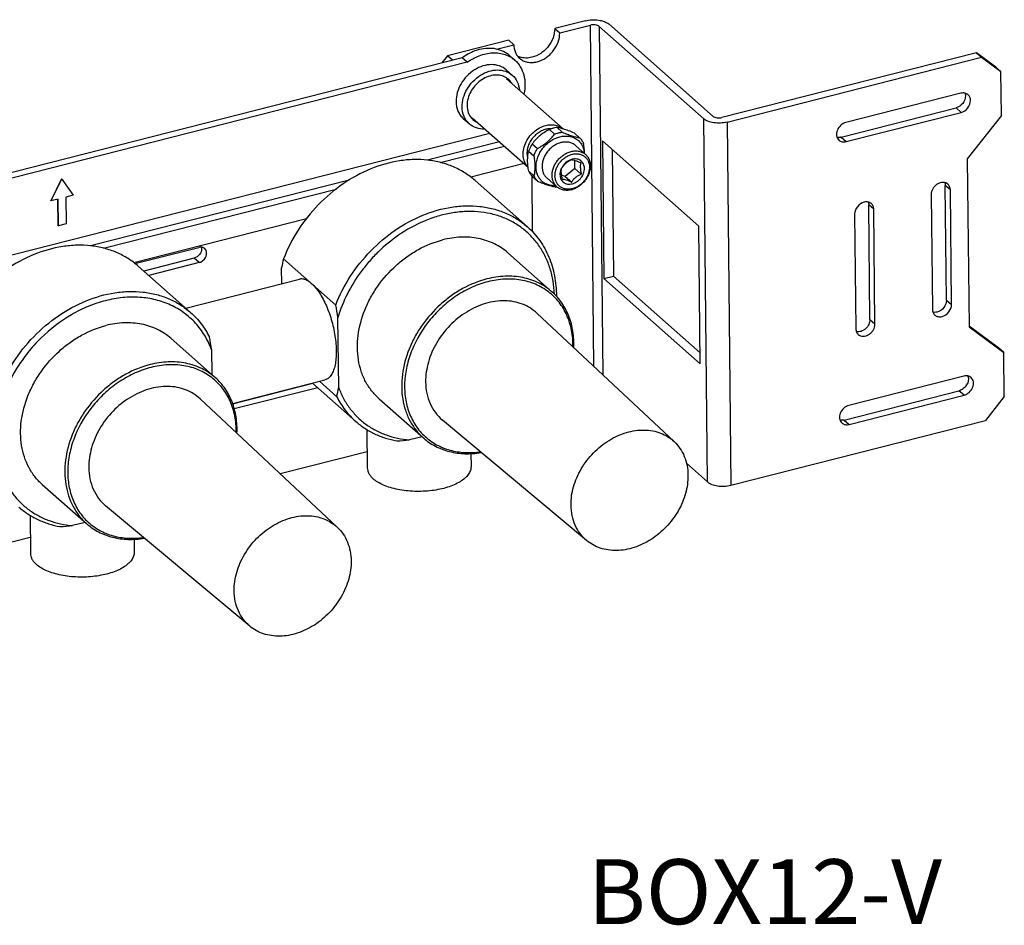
# Model space of a CAD drawing. Header units: inches. Extents: x 3100 to 4399, y 186 to 571.
# Tile 4 of 4: x 4171 to 4399, y 196 to 405. Entities that reach past the tile are written whole.
import ezdxf

# ---------------------------------------------------------------- set-up
doc = ezdxf.new("R2010")
doc.units = ezdxf.units.IN
doc.header["$MEASUREMENT"] = 0
doc.layers.add('02___PRT_ALL_AXES', color=7, linetype='Continuous')

msp = doc.modelspace()

# ---------------------------------------------------------------- linework, layer by layer
at = {"color": 7, "linetype": 'Continuous'}
for p, q in [((4302.16, 404.83), (4295.08, 403.03)), ((4296.24, 402), (4303.32, 403.8)), ((4304.15, 324.91), (4303.32, 403.8)), ((4305.35, 403.52), (4306.2, 323)), ((4305.35, 403.52), (4329.53, 382.16)), ((4331.74, 382.72), (4307.56, 404.08)), ((4295.08, 403.03), (4296.24, 402)), ((4284.45, 400.33), (4270.29, 396.73)), ((4281.59, 398.27), (4285.62, 399.3)), ((4285.62, 399.3), (4284.45, 400.33)), ((4273.69, 396.27), (4085.96, 348.55)), ((4270.29, 396.73), (4268.98, 395.07)), ((4271.45, 395.7), (4270.29, 396.73)), ((4274.85, 395.24), (4273.69, 396.27)), ((4284.69, 396.75), (4285.85, 395.72)), ((4392.64, 397.41), (4333.76, 382.44)), ((4334.93, 381.42), (4393.8, 396.38)), ((4397.11, 394.12), (4392.64, 397.41)), ((4392.64, 397.41), (4393.8, 396.38)), ((4393.8, 396.38), (4398.27, 393.09)), ((4274.85, 395.24), (4087.12, 347.52)), ((4397.11, 394.12), (4398.27, 393.09)), ((4283.87, 393.47), (4285.26, 392.24)), ((4398.38, 382.93), (4398.27, 393.09)), ((4283.94, 391.4), (4297.05, 379.82)), ((4389, 388.08), (4362.44, 381.32)), ((4361.33, 377.93), (4387.89, 384.68)), ((4362.49, 376.91), (4389.05, 383.66)), ((4389.05, 383.66), (4387.89, 384.68)), ((4398.38, 382.93), (4390.49, 372.95)), ((4273.93, 382.23), (4275.33, 381)), ((4276, 382.41), (4288.93, 370.99)), ((4330.41, 298.23), (4329.53, 382.16)), ((4334.93, 381.42), (4335.81, 297.48)), ((4098.46, 332.69), (4280.04, 378.84)), ((4295.06, 378.63), (4293.85, 379.7)), ((4295.62, 380.15), (4296.83, 379.08)), ((4300.84, 377.8), (4299.63, 378.87)), ((4282.31, 376.84), (4265.59, 372.59)), ((4268.56, 372.04), (4283.45, 375.83)), ((4289.89, 376.39), (4291.1, 375.32)), ((4299.88, 375.99), (4302.2, 373.94)), ((4306.09, 377.05), (4306.42, 345.24)), ((4328.4, 357.33), (4306.09, 377.05)), ((4361.33, 377.93), (4362.49, 376.91)), ((4290.23, 373.57), (4289.02, 374.64)), ((4308.33, 375.07), (4308.64, 345.8)), ((4287.98, 371.82), (4275.67, 368.69)), ((4299.72, 370.71), (4299.71, 372.52)), ((4390.49, 372.95), (4390.9, 334.08)), ((4289.07, 370.05), (4290.28, 368.98)), ((4297.52, 368.87), (4296.62, 369.16)), ((4299.72, 370.71), (4297.52, 368.87)), ((4299.72, 370.71), (4301.21, 369.4)), ((4181.02, 368.29), (4178.51, 363.22)), ((4178.56, 363.18), (4181.07, 368.25)), ((4181.07, 368.25), (4181.02, 368.29)), ((4181.07, 368.25), (4183.67, 364.48)), ((4247.52, 367.99), (4187.73, 352.8)), ((4289.97, 356.03), (4289.84, 368.9)), ((4291.18, 367.67), (4289.97, 368.74)), ((4293.26, 368.5), (4295.58, 366.44)), ((4297.52, 368.87), (4299.01, 367.56)), ((4386.58, 365.75), (4385.41, 366.78)), ((4385.69, 340.28), (4385.41, 366.78)), ((4183.67, 364.48), (4182, 364.05)), ((4190.74, 352.26), (4244.49, 365.92)), ((4382.15, 364.63), (4382.43, 338.12)), ((4386.85, 339.25), (4386.58, 365.75)), ((4178.56, 363.18), (4178.51, 363.22)), ((4180.23, 363.6), (4178.56, 363.18)), ((4180.25, 357.46), (4180.18, 363.6)), ((4180.29, 357.42), (4180.23, 363.6)), ((4182, 364.05), (4182.06, 357.87)), ((4368.87, 361.25), (4367.71, 362.28)), ((4367.99, 335.77), (4367.71, 362.28)), ((4364.44, 360.13), (4364.72, 333.62)), ((4369.15, 334.75), (4368.87, 361.25)), ((4182.06, 357.87), (4180.29, 357.42)), ((4237.63, 359.02), (4197.73, 348.88)), ((4180.29, 357.42), (4180.25, 357.46)), ((4328.74, 325.52), (4328.4, 357.33)), ((4197.98, 348.69), (4212.78, 352.46)), ((4211.66, 349.95), (4200.01, 346.99)), ((4212.82, 348.92), (4201.17, 345.96)), ((4212.82, 348.92), (4211.66, 349.95)), ((4232.36, 349.81), (4244.44, 339.13)), ((4231.96, 344.06), (4231.92, 347.76)), ((4306.42, 345.24), (4308.64, 345.8)), ((4306.42, 345.24), (4328.74, 325.52)), ((4308.64, 345.8), (4328.71, 328.06)), ((4385.69, 340.28), (4386.85, 339.25)), ((4322.69, 307.58), (4290.96, 337.24)), ((4245.11, 319.99), (4244.94, 336.26)), ((4367.99, 335.77), (4369.15, 334.75)), ((4397.79, 329.18), (4390.9, 334.25)), ((4390.9, 334.08), (4398.95, 328.15)), ((4215.72, 328.83), (4215.78, 323.04)), ((4398.95, 328.15), (4397.79, 329.18)), ((4399.06, 317.99), (4398.95, 328.15)), ((4240.64, 321.5), (4244.67, 317.94)), ((4389.69, 322.69), (4363.13, 315.94)), ((4239.16, 320.96), (4220.59, 316.24)), ((4240.25, 320), (4220.95, 315.1)), ((4362.02, 312.55), (4388.58, 319.3)), ((4389.74, 318.28), (4388.58, 319.3)), ((4244.78, 287.78), (4213.06, 317.44)), ((4363.18, 311.53), (4389.74, 318.28)), ((4399.06, 317.99), (4394.68, 312.45)), ((4302.46, 284.69), (4269.12, 312.52)), ((4335.81, 297.48), (4394.68, 312.45)), ((4362.02, 312.55), (4363.18, 311.53)), ((4264.39, 308.68), (4261.47, 307.94)), ((4251.68, 305.19), (4231.61, 300.09)), ((4325.52, 302.55), (4330.41, 298.23)), ((4224.55, 264.89), (4191.21, 292.71)), ((4186.48, 288.88), (4183.57, 288.14)), ((4173.78, 285.39), (4098.39, 266.23))]:
    msp.add_line(p, q, dxfattribs=at)
for centre, radius, start, end in [((4281.53, 390.82), 6.54, 48.5743, 61.9452), ((4288.35, 400.15), 3.93, 241.9568, 250.7745), ((4280.41, 385.28), 5.61, 175.8042, 180.5723), ((4278.74, 384.86), 3.85, 221.3068, 244.5709), ((4299.88, 369.74), 3.17, 104.2758, 107.552), ((4294.5, 372.62), 6.27, 276.2879, 279.0027), ((4294.48, 372.75), 6.39, 278.9997, 279.8859), ((4297.71, 370.6), 4.98, 284.2826, 287.6041), ((4266.82, 341.35), 35.49, 166.212, 169.5951), ((4152.5, 321.92), 93.54, 8.8129, 10.5966), ((4119.91, 313.92), 96.96, 8.8444, 10.5651), ((4210.2, 326.4), 35.49, 346.212, 349.5951), ((4253.88, 391.12), 83.52, 273.2022, 275.2172), ((4175.97, 371.31), 83.52, 273.2022, 275.2172)]:
    msp.add_arc(centre, radius, start, end, dxfattribs=at)
for points, knots in [([(4302.16, 404.83), (4302.65, 404.95), (4303.67, 405.09), (4305.17, 405.03), (4306.34, 404.77), (4307.11, 404.41), (4307.43, 404.2), (4307.56, 404.08)], [0, 0, 0, 0, 0.269553, 0.546294, 0.797865, 0.906142, 1, 1, 1, 1]), ([(4305.35, 403.52), (4305.24, 403.61), (4304.95, 403.76), (4304.45, 403.88), (4303.89, 403.9), (4303.51, 403.85), (4303.32, 403.8)], [0, 0, 0, 0, 0.201522, 0.453288, 0.730222, 1, 1, 1, 1]), ([(4295.08, 403.03), (4295.09, 402.3), (4294.79, 400.8), (4293.84, 399.14), (4292.79, 398), (4291.59, 397.05), (4290.54, 396.56), (4289.82, 396.38)], [0, 0, 0, 0, 0.239468, 0.49485, 0.624889, 0.753691, 1, 1, 1, 1]), ([(4290.98, 395.35), (4291.7, 395.53), (4292.75, 396.02), (4293.95, 396.97), (4295, 398.11), (4295.96, 399.78), (4296.25, 401.28), (4296.24, 402)], [0, 0, 0, 0, 0.246309, 0.375111, 0.50515, 0.760532, 1, 1, 1, 1]), ([(4285.62, 399.3), (4285.62, 398.7), (4285.79, 397.79), (4286.36, 396.77), (4286.74, 396.34), (4286.96, 396.15)], [0, 0, 0, 0, 0.514947, 0.759763, 1, 1, 1, 1]), ([(4277.64, 398.16), (4277.3, 398.07), (4275.89, 397.63), (4274.59, 396.92), (4273.69, 396.27)], [0, 0, 0, 0, 0.242933, 1, 1, 1, 1]), ([(4274.85, 395.24), (4275.16, 395.46), (4276.38, 396.27), (4277.75, 396.86), (4278.8, 397.13)], [0, 0, 0, 0, 0.257359, 1, 1, 1, 1]), ([(4284.69, 396.75), (4284.25, 397.14), (4283.24, 397.81), (4281.49, 398.38), (4279.58, 398.52), (4278.28, 398.32), (4277.64, 398.16)], [0, 0, 0, 0, 0.236239, 0.478845, 0.732659, 1, 1, 1, 1]), ([(4278.8, 397.13), (4279.8, 397.38), (4281.34, 397.53), (4283.29, 397.17), (4284.19, 396.81), (4284.6, 396.59)], [0, 0, 0, 0, 0.517911, 0.762717, 1, 1, 1, 1]), ([(4289.82, 396.38), (4289.36, 396.26), (4288.42, 396.14), (4287.48, 396.3), (4287.06, 396.44)], [0, 0, 0, 0, 0.516275, 1, 1, 1, 1]), ([(4283.87, 393.47), (4283.42, 393.87), (4282.33, 394.5), (4280.42, 394.8), (4278.39, 394.46), (4276.44, 393.53), (4274.7, 392.11), (4273.34, 390.31), (4272.46, 388.29), (4272.25, 386.86), (4272.26, 386.17)], [0, 0, 0, 0, 0.107569, 0.220652, 0.342244, 0.472056, 0.607147, 0.743098, 0.875246, 1, 1, 1, 1]), ([(4285.85, 395.72), (4286.35, 395.28), (4287.22, 394.23), (4288.02, 392.3), (4288.29, 390.13), (4288.11, 388.64), (4287.94, 387.89)], [0, 0, 0, 0, 0.233665, 0.475163, 0.72996, 1, 1, 1, 1]), ([(4286.96, 396.15), (4287.21, 395.93), (4287.78, 395.55), (4288.78, 395.22), (4289.88, 395.14), (4290.62, 395.25), (4290.98, 395.35)], [0, 0, 0, 0, 0.236237, 0.47884, 0.732657, 1, 1, 1, 1]), ([(4273.66, 384.93), (4273.65, 385.62), (4273.86, 387.06), (4274.73, 389.07), (4276.1, 390.87), (4277.83, 392.3), (4279.79, 393.22), (4281.81, 393.56), (4283.72, 393.27), (4284.81, 392.64), (4285.26, 392.24)], [0, 0, 0, 0, 0.124752, 0.256894, 0.39284, 0.52793, 0.657745, 0.77934, 0.892425, 1, 1, 1, 1]), ([(4283.92, 391.63), (4283.53, 391.87), (4282.64, 392.24), (4281.17, 392.33), (4279.64, 391.98), (4278.17, 391.24), (4276.86, 390.16), (4275.49, 388.4), (4274.9, 386.77), (4274.82, 385.69)], [0, 0, 0, 0, 0.10824, 0.222694, 0.345093, 0.474701, 0.608881, 0.743943, 1, 1, 1, 1]), ([(4285.26, 392.24), (4285.73, 391.83), (4286.52, 390.77), (4286.85, 389.49), (4286.91, 388.84)], [0, 0, 0, 0, 0.486402, 1, 1, 1, 1]), ([(4285.14, 390.39), (4284.98, 390.64), (4284.62, 391.1), (4284.17, 391.47), (4283.92, 391.63)], [0, 0, 0, 0, 0.501519, 1, 1, 1, 1]), ([(4390.08, 387.46), (4390.08, 386.84), (4389.59, 385.6), (4388.49, 384.84), (4387.89, 384.68)], [0, 0, 0, 0, 0.494964, 1, 1, 1, 1]), ([(4390.68, 387.74), (4390.58, 387.83), (4390.34, 387.99), (4389.77, 388.18), (4389.3, 388.15), (4389, 388.08)], [0, 0, 0, 0, 0.237013, 0.480371, 1, 1, 1, 1]), ([(4389.97, 388.09), (4389.99, 388.04), (4390.05, 387.84), (4390.08, 387.62), (4390.08, 387.46)], [0, 0, 0, 0, 0.243926, 1, 1, 1, 1]), ([(4391.24, 386.43), (4391.24, 386.68), (4391.15, 387.17), (4390.86, 387.59), (4390.68, 387.74)], [0, 0, 0, 0, 0.51653, 1, 1, 1, 1]), ([(4272.26, 386.17), (4272.27, 385.41), (4272.48, 384.28), (4273.19, 383), (4273.67, 382.46), (4273.93, 382.23)], [0, 0, 0, 0, 0.514956, 0.759761, 1, 1, 1, 1]), ([(4275.33, 381), (4275.07, 381.23), (4274.59, 381.77), (4273.87, 383.05), (4273.66, 384.18), (4273.66, 384.93)], [0, 0, 0, 0, 0.240242, 0.485049, 1, 1, 1, 1]), ([(4274.81, 385.23), (4274.81, 384.69), (4274.98, 383.63), (4275.51, 382.7), (4275.85, 382.32)], [0, 0, 0, 0, 0.515626, 1, 1, 1, 1]), ([(4389.05, 383.66), (4389.66, 383.81), (4390.75, 384.57), (4391.25, 385.82), (4391.24, 386.43)], [0, 0, 0, 0, 0.505035, 1, 1, 1, 1]), ([(4331.74, 382.72), (4331.84, 382.63), (4332.13, 382.48), (4332.64, 382.37), (4333.2, 382.34), (4333.58, 382.4), (4333.76, 382.44)], [0, 0, 0, 0, 0.201522, 0.453288, 0.730222, 1, 1, 1, 1]), ([(4278.9, 379.79), (4278.25, 379.77), (4276.95, 379.93), (4275.8, 380.59), (4275.33, 381)], [0, 0, 0, 0, 0.513462, 1, 1, 1, 1]), ([(4288.91, 371.01), (4288.76, 371.17), (4288.48, 371.52), (4288.15, 372.1), (4287.92, 372.75), (4287.74, 373.7), (4287.78, 374.98), (4288.24, 376.49), (4289.06, 377.92), (4290.18, 379.15), (4291.51, 380.09), (4292.52, 380.5), (4293.03, 380.63)], [0, 0, 0, 0, 0.053497, 0.107868, 0.16363, 0.22116, 0.341928, 0.470308, 0.603992, 0.739396, 0.872549, 1, 1, 1, 1]), ([(4293.03, 380.63), (4293.39, 380.72), (4294.13, 380.83), (4295.23, 380.75), (4296.23, 380.42), (4296.8, 380.04), (4297.05, 379.82)], [0, 0, 0, 0, 0.267355, 0.521145, 0.763759, 1, 1, 1, 1]), ([(4334.93, 381.42), (4334.44, 381.29), (4333.42, 381.15), (4331.92, 381.21), (4330.75, 381.48), (4329.97, 381.83), (4329.66, 382.04), (4329.53, 382.16)], [0, 0, 0, 0, 0.269553, 0.546294, 0.797865, 0.906142, 1, 1, 1, 1]), ([(4362.44, 381.32), (4362, 381.21), (4361.17, 380.73), (4360.48, 379.77), (4360.25, 378.89), (4360.25, 378.25), (4360.43, 377.68), (4360.67, 377.37), (4360.81, 377.24)], [0, 0, 0, 0, 0.261089, 0.530303, 0.658936, 0.779537, 0.892251, 1, 1, 1, 1]), ([(4293.03, 379.74), (4292.69, 379.65), (4292, 379.4), (4291.06, 378.81), (4290.22, 378.05), (4289.52, 377.15), (4289.01, 376.16), (4288.7, 375.12), (4288.62, 374.09), (4288.72, 373.42), (4288.81, 373.11)], [0, 0, 0, 0, 0.123384, 0.25173, 0.382963, 0.514543, 0.64388, 0.768728, 0.887573, 1, 1, 1, 1]), ([(4293.85, 379.7), (4293.46, 379.5), (4292.69, 379.06), (4291.63, 378.28), (4290.69, 377.39), (4290.14, 376.73), (4289.89, 376.39)], [0, 0, 0, 0, 0.253912, 0.50887, 0.759064, 1, 1, 1, 1]), ([(4291.1, 375.32), (4291.49, 375.53), (4292.26, 375.97), (4293.32, 376.75), (4294.27, 377.64), (4294.81, 378.3), (4295.06, 378.63)], [0, 0, 0, 0, 0.253912, 0.50887, 0.759064, 1, 1, 1, 1]), ([(4294.31, 379.88), (4294.21, 379.88), (4293.78, 379.89), (4293.35, 379.82), (4293.03, 379.74)], [0, 0, 0, 0, 0.24368, 1, 1, 1, 1]), ([(4294.74, 379.99), (4294.66, 379.97), (4294.36, 379.89), (4294.07, 379.79), (4293.85, 379.7)], [0, 0, 0, 0, 0.247157, 1, 1, 1, 1]), ([(4295.62, 380.15), (4295.55, 380.14), (4295.25, 380.1), (4294.96, 380.04), (4294.74, 379.99)], [0, 0, 0, 0, 0.246863, 1, 1, 1, 1]), ([(4295.06, 378.63), (4295.13, 378.66), (4295.42, 378.77), (4295.72, 378.86), (4295.94, 378.92)], [0, 0, 0, 0, 0.252917, 1, 1, 1, 1]), ([(4297.05, 379.82), (4296.92, 379.86), (4296.45, 379.99), (4295.97, 380.1), (4295.62, 380.15)], [0, 0, 0, 0, 0.279024, 1, 1, 1, 1]), ([(4295.94, 378.92), (4296.02, 378.94), (4296.31, 379.01), (4296.61, 379.06), (4296.83, 379.08)], [0, 0, 0, 0, 0.253266, 1, 1, 1, 1]), ([(4296.28, 378.01), (4296.62, 378.1), (4297.3, 378.21), (4298.32, 378.18), (4299.27, 377.95), (4300.12, 377.51), (4300.84, 376.9), (4301.39, 376.12), (4301.76, 375.21), (4301.87, 374.56), (4301.9, 374.23)], [0, 0, 0, 0, 0.135371, 0.264659, 0.388615, 0.508851, 0.627676, 0.747681, 0.871213, 1, 1, 1, 1]), ([(4296.83, 379.08), (4297.21, 378.92), (4297.95, 378.62), (4299.28, 378.15), (4300.24, 377.89), (4300.84, 377.8)], [0, 0, 0, 0, 0.295502, 0.567311, 1, 1, 1, 1]), ([(4299.63, 378.87), (4299.18, 379.06), (4298.33, 379.4), (4297.46, 379.7), (4297.05, 379.82)], [0, 0, 0, 0, 0.527399, 1, 1, 1, 1]), ([(4289.89, 376.39), (4289.8, 376.25), (4289.46, 375.69), (4289.19, 375.1), (4289.02, 374.64)], [0, 0, 0, 0, 0.253305, 1, 1, 1, 1]), ([(4290.76, 371.03), (4290.75, 371.4), (4290.82, 372.17), (4291.13, 373.29), (4291.64, 374.38), (4292.33, 375.4), (4293.16, 376.31), (4294.12, 377.07), (4295.16, 377.66), (4295.9, 377.92), (4296.28, 378.01)], [0, 0, 0, 0, 0.117349, 0.239791, 0.366292, 0.495303, 0.624995, 0.753465, 0.878935, 1, 1, 1, 1]), ([(4296.52, 376.66), (4296.23, 376.59), (4295.64, 376.38), (4294.81, 375.91), (4294.05, 375.31), (4293.39, 374.59), (4292.84, 373.78), (4292.44, 372.91), (4292.19, 372.02), (4292.14, 371.41), (4292.14, 371.12)], [0, 0, 0, 0, 0.121064, 0.246534, 0.375005, 0.504697, 0.633708, 0.76021, 0.882652, 1, 1, 1, 1]), ([(4299.88, 375.99), (4299.67, 376.18), (4299.19, 376.49), (4298.36, 376.77), (4297.44, 376.83), (4296.83, 376.74), (4296.52, 376.66)], [0, 0, 0, 0, 0.236239, 0.478856, 0.732645, 1, 1, 1, 1]), ([(4300.84, 377.8), (4301.03, 377.61), (4301.37, 377.2), (4301.63, 376.74), (4301.74, 376.49)], [0, 0, 0, 0, 0.495921, 1, 1, 1, 1]), ([(4301.99, 374.12), (4301.99, 374.51), (4301.93, 375.3), (4301.81, 376.09), (4301.74, 376.49)], [0, 0, 0, 0, 0.487817, 1, 1, 1, 1]), ([(4361.33, 377.93), (4361.25, 377.91), (4360.93, 377.85), (4360.61, 377.86), (4360.37, 377.91)], [0, 0, 0, 0, 0.260644, 1, 1, 1, 1]), ([(4360.81, 377.24), (4360.92, 377.15), (4361.16, 376.99), (4361.72, 376.8), (4362.19, 376.83), (4362.49, 376.91)], [0, 0, 0, 0, 0.237008, 0.48035, 1, 1, 1, 1]), ([(4288.81, 372.55), (4288.81, 372.92), (4288.84, 373.62), (4288.95, 374.31), (4289.02, 374.64)], [0, 0, 0, 0, 0.529399, 1, 1, 1, 1]), ([(4290.23, 373.57), (4290.29, 373.72), (4290.52, 374.33), (4290.83, 374.91), (4291.1, 375.32)], [0, 0, 0, 0, 0.246682, 1, 1, 1, 1]), ([(4290.23, 373.57), (4290.31, 373.14), (4290.43, 372.31), (4290.48, 371.48), (4290.49, 371.07)], [0, 0, 0, 0, 0.51345, 1, 1, 1, 1]), ([(4294.47, 369.06), (4294.46, 369.36), (4294.52, 369.97), (4294.76, 370.86), (4295.17, 371.73), (4295.71, 372.53), (4296.38, 373.25), (4297.14, 373.86), (4297.96, 374.32), (4298.55, 374.53), (4298.85, 374.61)], [0, 0, 0, 0, 0.117348, 0.23979, 0.366292, 0.495303, 0.624995, 0.753466, 0.878936, 1, 1, 1, 1]), ([(4295.14, 368.97), (4295.14, 369.24), (4295.19, 369.78), (4295.41, 370.59), (4295.77, 371.37), (4296.26, 372.09), (4296.86, 372.74), (4297.54, 373.28), (4298.29, 373.7), (4298.82, 373.89), (4299.08, 373.96)], [0, 0, 0, 0, 0.117345, 0.239792, 0.366292, 0.495303, 0.624995, 0.753464, 0.878939, 1, 1, 1, 1]), ([(4298.85, 374.61), (4299.15, 374.68), (4299.77, 374.78), (4300.68, 374.71), (4301.51, 374.44), (4301.99, 374.12), (4302.2, 373.94)], [0, 0, 0, 0, 0.267355, 0.521144, 0.763761, 1, 1, 1, 1]), ([(4299.08, 373.96), (4299.34, 374.02), (4299.85, 374.11), (4300.6, 374.07), (4301.31, 373.88), (4301.93, 373.54), (4302.44, 373.05), (4302.82, 372.45), (4303.05, 371.75), (4303.11, 371.25), (4303.11, 371)], [0, 0, 0, 0, 0.134891, 0.263479, 0.386624, 0.506181, 0.624733, 0.745081, 0.869642, 1, 1, 1, 1]), ([(4302.2, 373.94), (4302.38, 373.78), (4302.7, 373.43), (4303.05, 372.79), (4303.27, 372.08), (4303.32, 371.57), (4303.32, 371.31)], [0, 0, 0, 0, 0.239639, 0.483884, 0.736524, 1, 1, 1, 1]), ([(4276.68, 367.88), (4275.94, 368.54), (4274.34, 369.73), (4271.67, 371.14), (4268.77, 372.12), (4265.67, 372.69), (4262.45, 372.82), (4257.97, 372.4), (4252.3, 370.77), (4245.91, 367.28), (4240.21, 362.45), (4235.53, 356.57), (4233.24, 352.11), (4232.36, 349.81)], [0, 0, 0, 0, 0.053639, 0.107799, 0.162956, 0.219497, 0.277701, 0.337722, 0.463008, 0.594563, 0.730015, 0.866246, 1, 1, 1, 1]), ([(4289.07, 370.05), (4289, 370.47), (4288.87, 371.3), (4288.82, 372.14), (4288.81, 372.55)], [0, 0, 0, 0, 0.51345, 1, 1, 1, 1]), ([(4298.92, 372.76), (4298.45, 372.61), (4297.57, 372.1), (4296.93, 371.3), (4296.7, 370.85)], [0, 0, 0, 0, 0.492176, 1, 1, 1, 1]), ([(4298.95, 372.66), (4298.73, 372.56), (4298.28, 372.35), (4297.66, 371.93), (4297.15, 371.41), (4296.88, 371.02), (4296.75, 370.83)], [0, 0, 0, 0, 0.254149, 0.512131, 0.763194, 1, 1, 1, 1]), ([(4301.18, 371.95), (4300.96, 372.05), (4300.53, 372.23), (4299.93, 372.46), (4299.41, 372.61), (4299.09, 372.65), (4298.95, 372.66)], [0, 0, 0, 0, 0.309997, 0.592968, 0.823615, 1, 1, 1, 1]), ([(4301.96, 370.7), (4301.96, 370.88), (4301.92, 371.24), (4301.75, 371.73), (4301.48, 372.16), (4301.12, 372.51), (4300.68, 372.76), (4300.18, 372.89), (4299.64, 372.92), (4299.28, 372.86), (4299.1, 372.81)], [0, 0, 0, 0, 0.130358, 0.254919, 0.375267, 0.493819, 0.613376, 0.736521, 0.865109, 1, 1, 1, 1]), ([(4303.32, 371.31), (4303.33, 370.74), (4303.16, 369.85), (4302.67, 368.76), (4302.17, 367.97), (4301.55, 367.26), (4300.84, 366.66), (4300.06, 366.17), (4299.5, 365.94), (4299.22, 365.85)], [0, 0, 0, 0, 0.238269, 0.364307, 0.492948, 0.622533, 0.751308, 0.877585, 1, 1, 1, 1]), ([(4301.01, 370.83), (4301.01, 371.04), (4301.03, 371.42), (4301.13, 371.79), (4301.18, 371.95)], [0, 0, 0, 0, 0.542256, 1, 1, 1, 1]), ([(4289.07, 370.05), (4289.18, 369.8), (4289.44, 369.34), (4289.79, 368.93), (4289.97, 368.74)], [0, 0, 0, 0, 0.504079, 1, 1, 1, 1]), ([(4290.49, 371.07), (4290.49, 370.7), (4290.46, 369.99), (4290.35, 369.3), (4290.28, 368.98)], [0, 0, 0, 0, 0.529399, 1, 1, 1, 1]), ([(4291.18, 367.67), (4291, 367.86), (4290.65, 368.27), (4290.39, 368.73), (4290.28, 368.98)], [0, 0, 0, 0, 0.495921, 1, 1, 1, 1]), ([(4295.26, 366.71), (4294.95, 366.7), (4294.35, 366.72), (4293.49, 366.92), (4292.7, 367.29), (4292.02, 367.81), (4291.47, 368.47), (4291.07, 369.25), (4290.82, 370.11), (4290.76, 370.72), (4290.76, 371.03)], [0, 0, 0, 0, 0.130221, 0.25555, 0.37729, 0.497303, 0.617727, 0.740637, 0.867703, 1, 1, 1, 1]), ([(4292.14, 371.12), (4292.14, 370.86), (4292.19, 370.36), (4292.41, 369.64), (4292.76, 369.01), (4293.08, 368.65), (4293.26, 368.5)], [0, 0, 0, 0, 0.263476, 0.516116, 0.760361, 1, 1, 1, 1]), ([(4295.58, 366.44), (4295.41, 366.6), (4295.09, 366.95), (4294.74, 367.59), (4294.52, 368.3), (4294.47, 368.81), (4294.47, 369.06)], [0, 0, 0, 0, 0.239639, 0.483884, 0.736524, 1, 1, 1, 1]), ([(4299.17, 366.01), (4298.91, 365.94), (4298.4, 365.86), (4297.65, 365.89), (4296.94, 366.09), (4296.32, 366.43), (4295.81, 366.92), (4295.43, 367.52), (4295.2, 368.22), (4295.14, 368.72), (4295.14, 368.97)], [0, 0, 0, 0, 0.134891, 0.263479, 0.386624, 0.506181, 0.624733, 0.745081, 0.869642, 1, 1, 1, 1]), ([(4296.7, 370.85), (4296.57, 370.6), (4296.36, 370.08), (4296.29, 369.53), (4296.29, 369.26)], [0, 0, 0, 0, 0.513595, 1, 1, 1, 1]), ([(4296.29, 369.26), (4296.29, 369.08), (4296.33, 368.73), (4296.5, 368.23), (4296.77, 367.8), (4297.13, 367.46), (4297.57, 367.21), (4298.07, 367.08), (4298.61, 367.05), (4298.97, 367.11), (4299.16, 367.16)], [0, 0, 0, 0, 0.130358, 0.254919, 0.375267, 0.493819, 0.613376, 0.736521, 0.865109, 1, 1, 1, 1]), ([(4296.59, 369.71), (4296.58, 369.91), (4296.61, 370.29), (4296.7, 370.66), (4296.75, 370.83)], [0, 0, 0, 0, 0.542344, 1, 1, 1, 1]), ([(4296.59, 369.71), (4296.59, 369.47), (4296.63, 368.99), (4296.73, 368.52), (4296.78, 368.27)], [0, 0, 0, 0, 0.485853, 1, 1, 1, 1]), ([(4299.01, 367.56), (4299.13, 367.76), (4299.4, 368.14), (4299.92, 368.66), (4300.53, 369.08), (4300.98, 369.3), (4301.21, 369.4)], [0, 0, 0, 0, 0.236808, 0.487873, 0.745853, 1, 1, 1, 1]), ([(4299.16, 367.16), (4299.34, 367.2), (4299.72, 367.34), (4300.25, 367.64), (4300.74, 368.02), (4301.3, 368.63), (4301.81, 369.52), (4301.96, 370.32), (4301.96, 370.7)], [0, 0, 0, 0, 0.121276, 0.246974, 0.375671, 0.505593, 0.760756, 1, 1, 1, 1]), ([(4303.11, 371), (4303.11, 370.73), (4303.06, 370.19), (4302.84, 369.38), (4302.48, 368.6), (4301.99, 367.87), (4301.39, 367.23), (4300.71, 366.68), (4299.96, 366.26), (4299.43, 366.08), (4299.17, 366.01)], [0, 0, 0, 0, 0.117345, 0.239792, 0.366292, 0.495303, 0.624995, 0.753464, 0.878939, 1, 1, 1, 1]), ([(4301.01, 370.83), (4301.02, 370.6), (4301.06, 370.12), (4301.15, 369.64), (4301.21, 369.4)], [0, 0, 0, 0, 0.485937, 1, 1, 1, 1]), ([(4295.19, 366.39), (4294.59, 366.48), (4293.63, 366.74), (4292.3, 367.21), (4291.56, 367.51), (4291.18, 367.67)], [0, 0, 0, 0, 0.432689, 0.704498, 1, 1, 1, 1]), ([(4296.78, 368.27), (4296.92, 368.26), (4297.23, 368.22), (4297.76, 368.07), (4298.36, 367.85), (4298.79, 367.66), (4299.01, 367.56)], [0, 0, 0, 0, 0.176382, 0.407024, 0.689997, 1, 1, 1, 1]), ([(4386.02, 367.07), (4385.87, 367.2), (4385.51, 367.41), (4384.87, 367.51), (4384.19, 367.39), (4383.54, 367.08), (4382.96, 366.61), (4382.37, 365.83), (4382.14, 365.1), (4382.15, 364.63)], [0, 0, 0, 0, 0.107816, 0.221154, 0.343024, 0.473132, 0.608531, 0.744793, 1, 1, 1, 1]), ([(4385.3, 367.43), (4385.32, 367.38), (4385.38, 367.17), (4385.41, 366.95), (4385.41, 366.78)], [0, 0, 0, 0, 0.243933, 1, 1, 1, 1]), ([(4386.58, 365.75), (4386.57, 366.01), (4386.48, 366.5), (4386.19, 366.91), (4386.02, 367.07)], [0, 0, 0, 0, 0.516547, 1, 1, 1, 1]), ([(4298.94, 365.77), (4298.63, 365.69), (4298.02, 365.6), (4297.11, 365.66), (4296.27, 365.94), (4295.79, 366.26), (4295.58, 366.44)], [0, 0, 0, 0, 0.267355, 0.521144, 0.763761, 1, 1, 1, 1]), ([(4244.44, 339.13), (4245.33, 341.43), (4247.62, 345.89), (4252.3, 351.77), (4258, 356.6), (4264.39, 360.09), (4270.06, 361.72), (4274.54, 362.14), (4277.76, 362.01), (4280.85, 361.44), (4283.76, 360.45), (4286.43, 359.05), (4288.02, 357.86), (4288.76, 357.2)], [0, 0, 0, 0, 0.133754, 0.269985, 0.405437, 0.536992, 0.662278, 0.722299, 0.780503, 0.837044, 0.892201, 0.946361, 1, 1, 1, 1]), ([(4366.63, 362.9), (4366.03, 362.75), (4364.93, 361.99), (4364.44, 360.74), (4364.44, 360.13)], [0, 0, 0, 0, 0.505035, 1, 1, 1, 1]), ([(4368.31, 362.56), (4368.21, 362.66), (4367.97, 362.82), (4367.4, 363), (4366.93, 362.98), (4366.63, 362.9)], [0, 0, 0, 0, 0.237013, 0.480371, 1, 1, 1, 1]), ([(4367.6, 362.91), (4367.62, 362.87), (4367.68, 362.66), (4367.71, 362.44), (4367.71, 362.28)], [0, 0, 0, 0, 0.243926, 1, 1, 1, 1]), ([(4368.87, 361.25), (4368.87, 361.5), (4368.78, 362), (4368.49, 362.41), (4368.31, 362.56)], [0, 0, 0, 0, 0.51653, 1, 1, 1, 1]), ([(4295.02, 341.64), (4294.98, 342.65), (4294.77, 344.65), (4294.08, 347.54), (4293.02, 350.23), (4291.6, 352.7), (4289.86, 354.88), (4287.81, 356.77), (4285.48, 358.32), (4282.92, 359.51), (4280.16, 360.32), (4277.24, 360.75), (4274.21, 360.78), (4271.11, 360.43), (4267.98, 359.69), (4263.8, 358.19), (4260.83, 356.55), (4258.97, 355.26)], [0, 0, 0, 0, 0.063348, 0.124882, 0.184821, 0.243498, 0.301347, 0.358866, 0.416585, 0.475014, 0.534605, 0.59572, 0.658606, 0.723391, 0.790085, 0.858591, 1, 1, 1, 1]), ([(4258.97, 355.26), (4257.31, 354.12), (4254.95, 352.19), (4252.17, 349.25), (4249.63, 346.1), (4246.99, 341.84), (4245.5, 338.13), (4244.94, 336.26)], [0, 0, 0, 0, 0.251137, 0.37783, 0.50449, 0.755359, 1, 1, 1, 1]), ([(4288.76, 357.2), (4289.83, 356.26), (4291.77, 354.1), (4293.89, 350.23), (4295.18, 345.87), (4295.46, 342.79), (4295.46, 341.23)], [0, 0, 0, 0, 0.239418, 0.48355, 0.736263, 1, 1, 1, 1]), ([(4198.77, 348.08), (4198.03, 348.73), (4196.43, 349.93), (4193.76, 351.33), (4190.86, 352.32), (4187.77, 352.88), (4184.54, 353.01), (4180.06, 352.6), (4174.4, 350.97), (4168.01, 347.48), (4162.3, 342.65), (4157.62, 336.77), (4155.33, 332.3), (4154.45, 330)], [0, 0, 0, 0, 0.053639, 0.1078, 0.162956, 0.219498, 0.277702, 0.337722, 0.463008, 0.594564, 0.730015, 0.866246, 1, 1, 1, 1]), ([(4213.41, 352.17), (4213.41, 351.68), (4213.02, 350.68), (4212.14, 350.07), (4211.66, 349.95)], [0, 0, 0, 0, 0.494965, 1, 1, 1, 1]), ([(4214.13, 352.19), (4213.96, 352.34), (4213.51, 352.55), (4213.02, 352.52), (4212.78, 352.46)], [0, 0, 0, 0, 0.478139, 1, 1, 1, 1]), ([(4212.82, 348.92), (4213.3, 349.05), (4214.18, 349.65), (4214.58, 350.65), (4214.57, 351.14)], [0, 0, 0, 0, 0.505035, 1, 1, 1, 1]), ([(4213.37, 352.51), (4213.39, 352.43), (4213.4, 352.31), (4213.41, 352.2), (4213.41, 352.17)], [0, 0, 0, 0, 0.745736, 1, 1, 1, 1]), ([(4214.57, 351.14), (4214.57, 351.34), (4214.5, 351.73), (4214.27, 352.06), (4214.13, 352.19)], [0, 0, 0, 0, 0.51654, 1, 1, 1, 1]), ([(4279.39, 345.15), (4277.44, 344.66), (4274.56, 343.49), (4271.08, 341.29), (4267.77, 338.62), (4264.92, 335.4), (4262.67, 331.79), (4260.91, 328.06), (4259.85, 324.13), (4259.61, 320.22), (4259.84, 317.43), (4260.47, 314.8), (4261.5, 312.37), (4262.9, 310.21), (4264.07, 308.97), (4264.7, 308.41)], [0, 0, 0, 0, 0.127913, 0.194365, 0.261846, 0.397662, 0.465153, 0.531622, 0.659586, 0.720773, 0.77987, 0.836977, 0.892376, 0.946521, 1, 1, 1, 1]), ([(4279.62, 344.5), (4278.37, 344.19), (4275.87, 343.3), (4272.35, 341.37), (4269.1, 338.85), (4265.29, 334.88), (4262.41, 330.15), (4260.79, 325.06), (4260.26, 321.28), (4260.42, 317.61), (4261.15, 314.74), (4262.07, 312.66), (4262.92, 311.22), (4263.92, 309.9), (4265.06, 308.72), (4266.33, 307.69), (4267.73, 306.81), (4269.23, 306.1), (4271.38, 305.37), (4274.29, 304.91), (4276.66, 305.03), (4277.85, 305.2)], [0, 0, 0, 0, 0.065117, 0.132545, 0.201589, 0.271372, 0.408974, 0.475451, 0.539385, 0.600496, 0.658892, 0.687269, 0.715201, 0.742818, 0.77026, 0.797679, 0.825227, 0.853051, 0.881283, 0.93931, 1, 1, 1, 1]), ([(4294.49, 342.13), (4294.02, 342.55), (4293.02, 343.32), (4291.36, 344.27), (4289.56, 345), (4287, 345.68), (4283.54, 345.93), (4280.77, 345.5), (4279.39, 345.15)], [0, 0, 0, 0, 0.117852, 0.236534, 0.356823, 0.479394, 0.732929, 1, 1, 1, 1]), ([(4299.3, 329.49), (4299.32, 330.76), (4299.12, 333.25), (4298.21, 336.21), (4297.11, 338.33), (4296.12, 339.77), (4294.97, 341.07), (4293.66, 342.2), (4292.22, 343.17), (4290.65, 343.95), (4288.97, 344.54), (4286.59, 345.07), (4283.42, 345.23), (4280.89, 344.83), (4279.62, 344.5)], [0, 0, 0, 0, 0.130894, 0.25578, 0.316518, 0.376407, 0.435778, 0.494989, 0.554407, 0.614389, 0.675258, 0.73729, 0.865447, 1, 1, 1, 1]), ([(4166.54, 319.32), (4167.42, 321.62), (4169.71, 326.09), (4174.39, 331.97), (4180.1, 336.8), (4186.48, 340.29), (4192.15, 341.92), (4196.63, 342.33), (4199.86, 342.2), (4202.95, 341.64), (4205.85, 340.65), (4208.52, 339.25), (4210.12, 338.05), (4210.86, 337.4)], [0, 0, 0, 0, 0.133754, 0.269985, 0.405436, 0.536992, 0.662278, 0.722298, 0.780502, 0.837044, 0.8922, 0.946361, 1, 1, 1, 1]), ([(4299.5, 329.28), (4299.55, 330.54), (4299.43, 333.01), (4298.65, 335.98), (4297.67, 338.13), (4296.77, 339.61), (4295.72, 340.96), (4294.92, 341.76), (4294.49, 342.13)], [0, 0, 0, 0, 0.264729, 0.517568, 0.640426, 0.76139, 0.881034, 1, 1, 1, 1]), ([(4215.72, 328.83), (4215.29, 329.97), (4214.23, 332.15), (4212.06, 335.03), (4209.38, 337.42), (4206.27, 339.23), (4202.79, 340.44), (4199.04, 341.01), (4195.12, 340.93), (4191.12, 340.21), (4187.13, 338.88), (4181.91, 336.29), (4177.16, 332.64), (4173.15, 328.2), (4169.73, 323.34), (4167.87, 319.25), (4167.03, 316.45)], [0, 0, 0, 0, 0.0562, 0.111212, 0.165802, 0.220789, 0.27694, 0.334868, 0.394968, 0.457398, 0.522084, 0.588755, 0.72593, 0.795533, 0.864869, 1, 1, 1, 1]), ([(4290.97, 337.24), (4290.48, 337.69), (4289.42, 338.5), (4287.61, 339.4), (4285.61, 339.96), (4283.49, 340.17), (4281.28, 340.02), (4278.25, 339.35), (4274.55, 337.65), (4270.68, 334.52), (4268.13, 331.19), (4266.62, 328.23), (4265.55, 325.25), (4265.2, 322.89), (4265.22, 321.35)], [0, 0, 0, 0, 0.053602, 0.10786, 0.163456, 0.220908, 0.28052, 0.342376, 0.471866, 0.606824, 0.742777, 0.809747, 0.875248, 1, 1, 1, 1]), ([(4385.69, 340.28), (4385.7, 339.66), (4385.2, 338.42), (4384.11, 337.66), (4383.5, 337.5)], [0, 0, 0, 0, 0.494964, 1, 1, 1, 1]), ([(4210.86, 337.4), (4211.75, 336.61), (4213.41, 334.84), (4214.69, 332.78), (4215.23, 331.7)], [0, 0, 0, 0, 0.496499, 1, 1, 1, 1]), ([(4382.43, 338.12), (4382.43, 337.87), (4382.52, 337.38), (4382.81, 336.97), (4382.99, 336.81)], [0, 0, 0, 0, 0.51653, 1, 1, 1, 1]), ([(4383.5, 337.5), (4383.42, 337.48), (4383.1, 337.42), (4382.77, 337.43), (4382.54, 337.48)], [0, 0, 0, 0, 0.260874, 1, 1, 1, 1]), ([(4384.66, 336.48), (4385.27, 336.63), (4386.36, 337.39), (4386.86, 338.64), (4386.85, 339.25)], [0, 0, 0, 0, 0.505035, 1, 1, 1, 1]), ([(4367.99, 335.77), (4367.99, 335.39), (4367.78, 334.57), (4367.15, 333.75), (4366.49, 333.26), (4365.94, 333.02), (4365.38, 332.91), (4365.01, 332.94), (4364.84, 332.98)], [0, 0, 0, 0, 0.247123, 0.510599, 0.641672, 0.767947, 0.887523, 1, 1, 1, 1]), ([(4382.99, 336.81), (4383.09, 336.72), (4383.33, 336.56), (4383.9, 336.37), (4384.37, 336.4), (4384.66, 336.48)], [0, 0, 0, 0, 0.237013, 0.480371, 1, 1, 1, 1]), ([(4364.72, 333.62), (4364.73, 333.37), (4364.81, 332.88), (4365.1, 332.47), (4365.28, 332.31)], [0, 0, 0, 0, 0.516547, 1, 1, 1, 1]), ([(4365.28, 332.31), (4365.43, 332.18), (4365.79, 331.97), (4366.43, 331.87), (4367.1, 331.98), (4367.76, 332.29), (4368.34, 332.77), (4368.93, 333.54), (4369.15, 334.28), (4369.15, 334.75)], [0, 0, 0, 0, 0.107816, 0.221154, 0.343024, 0.473132, 0.608531, 0.744793, 1, 1, 1, 1]), ([(4216.59, 322.33), (4216.12, 322.75), (4215.11, 323.52), (4213.45, 324.47), (4211.66, 325.2), (4209.09, 325.88), (4205.63, 326.12), (4202.86, 325.7), (4201.48, 325.35)], [0, 0, 0, 0, 0.117852, 0.236534, 0.356823, 0.479394, 0.732929, 1, 1, 1, 1]), ([(4201.48, 325.35), (4199.53, 324.85), (4196.66, 323.69), (4193.17, 321.49), (4189.86, 318.82), (4187.01, 315.6), (4184.77, 311.99), (4183.01, 308.26), (4181.94, 304.33), (4181.7, 300.42), (4181.93, 297.63), (4182.57, 294.99), (4183.59, 292.57), (4184.99, 290.4), (4186.16, 289.16), (4186.79, 288.61)], [0, 0, 0, 0, 0.127913, 0.194365, 0.261846, 0.397662, 0.465153, 0.531622, 0.659586, 0.720773, 0.77987, 0.836977, 0.892376, 0.946521, 1, 1, 1, 1]), ([(4201.72, 324.7), (4200.46, 324.38), (4197.97, 323.5), (4194.45, 321.56), (4191.19, 319.05), (4187.38, 315.08), (4184.51, 310.35), (4182.88, 305.26), (4182.35, 301.47), (4182.52, 297.81), (4183.25, 294.94), (4184.17, 292.85), (4185.01, 291.41), (4186.01, 290.1), (4187.15, 288.92), (4188.43, 287.88), (4189.82, 287.01), (4191.33, 286.3), (4193.48, 285.57), (4196.38, 285.11), (4198.75, 285.23), (4199.95, 285.39)], [0, 0, 0, 0, 0.065117, 0.132545, 0.201589, 0.271372, 0.408974, 0.475451, 0.539385, 0.600496, 0.658892, 0.687269, 0.715201, 0.742818, 0.77026, 0.797679, 0.825227, 0.853051, 0.881283, 0.93931, 1, 1, 1, 1]), ([(4221.4, 309.69), (4221.42, 310.96), (4221.22, 313.45), (4220.31, 316.41), (4219.21, 318.53), (4218.22, 319.97), (4217.06, 321.26), (4215.76, 322.4), (4214.31, 323.36), (4212.74, 324.14), (4211.07, 324.74), (4208.69, 325.27), (4205.52, 325.43), (4202.98, 325.02), (4201.72, 324.7)], [0, 0, 0, 0, 0.130894, 0.25578, 0.316518, 0.376407, 0.435778, 0.494989, 0.554407, 0.614389, 0.675258, 0.73729, 0.865447, 1, 1, 1, 1]), ([(4221.59, 309.48), (4221.64, 310.74), (4221.52, 313.21), (4220.74, 316.17), (4219.76, 318.33), (4218.87, 319.81), (4217.81, 321.15), (4217.01, 321.96), (4216.59, 322.33)], [0, 0, 0, 0, 0.264729, 0.517568, 0.640426, 0.76139, 0.881034, 1, 1, 1, 1]), ([(4265.22, 321.35), (4265.23, 320.48), (4265.4, 318.76), (4266.16, 316.34), (4267.39, 314.21), (4268.51, 313.03), (4269.12, 312.52)], [0, 0, 0, 0, 0.263664, 0.516187, 0.760261, 1, 1, 1, 1]), ([(4390.66, 322.71), (4390.77, 322.39), (4390.81, 321.65), (4390.4, 320.61), (4389.63, 319.75), (4388.94, 319.4), (4388.58, 319.3)], [0, 0, 0, 0, 0.229272, 0.483173, 0.747116, 1, 1, 1, 1]), ([(4391.37, 322.36), (4391.27, 322.45), (4391.03, 322.61), (4390.46, 322.8), (4389.99, 322.77), (4389.69, 322.69)], [0, 0, 0, 0, 0.237008, 0.48035, 1, 1, 1, 1]), ([(4389.74, 318.28), (4390.18, 318.39), (4391.01, 318.87), (4391.7, 319.83), (4391.94, 320.71), (4391.94, 321.35), (4391.75, 321.93), (4391.51, 322.24), (4391.37, 322.36)], [0, 0, 0, 0, 0.261089, 0.530303, 0.658936, 0.779537, 0.892251, 1, 1, 1, 1]), ([(4213.06, 317.44), (4212.58, 317.89), (4211.52, 318.7), (4209.7, 319.6), (4207.71, 320.16), (4205.58, 320.37), (4203.37, 320.22), (4200.35, 319.55), (4196.65, 317.85), (4192.78, 314.72), (4190.22, 311.39), (4188.72, 308.43), (4187.65, 305.45), (4187.3, 303.09), (4187.31, 301.55)], [0, 0, 0, 0, 0.053602, 0.10786, 0.163456, 0.220908, 0.28052, 0.342376, 0.471866, 0.606824, 0.742777, 0.809747, 0.875248, 1, 1, 1, 1]), ([(4245.11, 319.99), (4245.43, 319.14), (4246.17, 317.5), (4247.62, 315.25), (4249.36, 313.24), (4251.37, 311.52), (4253.62, 310.11), (4256.08, 309.02), (4258.72, 308.28), (4260.54, 308.02), (4261.47, 307.94)], [0, 0, 0, 0, 0.126373, 0.250489, 0.37321, 0.495533, 0.618469, 0.742985, 0.869943, 1, 1, 1, 1]), ([(4244.67, 317.94), (4245.21, 316.86), (4246.49, 314.8), (4248.14, 313.03), (4249.04, 312.24)], [0, 0, 0, 0, 0.503503, 1, 1, 1, 1]), ([(4363.13, 315.94), (4362.69, 315.83), (4361.86, 315.35), (4361.17, 314.39), (4360.94, 313.51), (4360.94, 312.87), (4361.12, 312.3), (4361.36, 311.99), (4361.5, 311.86)], [0, 0, 0, 0, 0.261089, 0.530303, 0.658936, 0.779537, 0.892251, 1, 1, 1, 1]), ([(4249.04, 312.24), (4249.69, 311.66), (4251.09, 310.6), (4253.4, 309.3), (4255.9, 308.32), (4257.65, 307.89), (4258.54, 307.73)], [0, 0, 0, 0, 0.245534, 0.492923, 0.743926, 1, 1, 1, 1]), ([(4362.02, 312.55), (4361.94, 312.53), (4361.62, 312.47), (4361.29, 312.48), (4361.06, 312.53)], [0, 0, 0, 0, 0.260644, 1, 1, 1, 1]), ([(4298.85, 292.87), (4298.83, 294.3), (4299.16, 296.48), (4300.15, 299.24), (4301.54, 301.98), (4303.91, 305.07), (4307.49, 307.97), (4310.91, 309.54), (4313.72, 310.16), (4315.76, 310.29), (4317.73, 310.1), (4319.58, 309.59), (4321.26, 308.75), (4322.24, 308), (4322.69, 307.58)], [0, 0, 0, 0, 0.124751, 0.190251, 0.257222, 0.393174, 0.528133, 0.657624, 0.71948, 0.779093, 0.836545, 0.892141, 0.946399, 1, 1, 1, 1]), ([(4361.5, 311.86), (4361.61, 311.77), (4361.85, 311.61), (4362.41, 311.42), (4362.88, 311.45), (4363.18, 311.53)], [0, 0, 0, 0, 0.237008, 0.48035, 1, 1, 1, 1]), ([(4264.7, 308.41), (4265.12, 308.04), (4266.01, 307.34), (4267.48, 306.46), (4269.06, 305.76), (4271.31, 305.05), (4274.34, 304.64), (4276.8, 304.82), (4278.04, 305.02)], [0, 0, 0, 0, 0.11898, 0.238636, 0.359608, 0.482468, 0.735293, 1, 1, 1, 1]), ([(4322.69, 307.58), (4323.19, 307.11), (4324.11, 306.03), (4325.12, 304.14), (4325.75, 302.01), (4325.89, 300.51), (4325.9, 299.75)], [0, 0, 0, 0, 0.239576, 0.483995, 0.736726, 1, 1, 1, 1]), ([(4187.31, 301.55), (4187.32, 300.68), (4187.5, 298.96), (4188.26, 296.54), (4189.49, 294.4), (4190.6, 293.22), (4191.21, 292.71)], [0, 0, 0, 0, 0.263664, 0.516187, 0.760261, 1, 1, 1, 1]), ([(4167.2, 300.18), (4167.52, 299.34), (4168.27, 297.7), (4169.71, 295.44), (4171.45, 293.44), (4173.46, 291.72), (4175.71, 290.31), (4178.17, 289.22), (4180.81, 288.47), (4182.64, 288.21), (4183.57, 288.14)], [0, 0, 0, 0, 0.126373, 0.250489, 0.37321, 0.495533, 0.618469, 0.742985, 0.869943, 1, 1, 1, 1]), ([(4325.9, 299.75), (4325.91, 298.35), (4325.6, 296.21), (4324.65, 293.49), (4323.3, 290.8), (4321.01, 287.74), (4317.53, 284.84), (4314.19, 283.22), (4311.44, 282.53), (4309.42, 282.33), (4307.47, 282.45), (4305.62, 282.88), (4303.93, 283.62), (4302.92, 284.3), (4302.46, 284.69)], [0, 0, 0, 0, 0.124351, 0.189597, 0.25631, 0.39184, 0.526654, 0.65639, 0.718496, 0.778412, 0.836177, 0.892035, 0.946436, 1, 1, 1, 1]), ([(4330.41, 298.23), (4330.54, 298.11), (4330.86, 297.89), (4331.63, 297.54), (4332.8, 297.27), (4334.3, 297.22), (4335.32, 297.36), (4335.81, 297.48)], [0, 0, 0, 0, 0.093858, 0.202135, 0.453706, 0.730447, 1, 1, 1, 1]), ([(4171.13, 292.44), (4171.79, 291.86), (4173.18, 290.79), (4175.49, 289.5), (4177.99, 288.51), (4179.74, 288.08), (4180.64, 287.92)], [0, 0, 0, 0, 0.245534, 0.492923, 0.743926, 1, 1, 1, 1]), ([(4302.46, 284.69), (4301.89, 285.16), (4300.86, 286.25), (4299.72, 288.23), (4299.02, 290.47), (4298.86, 292.06), (4298.85, 292.87)], [0, 0, 0, 0, 0.239737, 0.483813, 0.736337, 1, 1, 1, 1]), ([(4220.94, 273.07), (4220.93, 274.49), (4221.25, 276.68), (4222.24, 279.44), (4223.63, 282.18), (4226, 285.27), (4229.58, 288.16), (4233.01, 289.74), (4235.81, 290.36), (4237.86, 290.49), (4239.82, 290.3), (4241.67, 289.78), (4243.35, 288.95), (4244.33, 288.2), (4244.78, 287.78)], [0, 0, 0, 0, 0.124751, 0.190251, 0.257222, 0.393174, 0.528133, 0.657624, 0.71948, 0.779093, 0.836545, 0.892141, 0.946399, 1, 1, 1, 1]), ([(4186.79, 288.61), (4187.21, 288.23), (4188.11, 287.54), (4189.57, 286.66), (4191.15, 285.95), (4193.4, 285.25), (4196.43, 284.84), (4198.9, 285.02), (4200.14, 285.22)], [0, 0, 0, 0, 0.11898, 0.238636, 0.359608, 0.482468, 0.735293, 1, 1, 1, 1]), ([(4244.78, 287.78), (4245.29, 287.31), (4246.21, 286.23), (4247.22, 284.33), (4247.84, 282.21), (4247.99, 280.71), (4247.99, 279.95)], [0, 0, 0, 0, 0.239576, 0.483995, 0.736726, 1, 1, 1, 1]), ([(4247.99, 279.95), (4248.01, 278.55), (4247.7, 276.41), (4246.74, 273.69), (4245.4, 271), (4243.1, 267.94), (4239.63, 265.04), (4236.29, 263.42), (4233.54, 262.73), (4231.52, 262.53), (4229.57, 262.65), (4227.72, 263.08), (4226.02, 263.81), (4225.01, 264.5), (4224.55, 264.89)], [0, 0, 0, 0, 0.124351, 0.189597, 0.25631, 0.39184, 0.526654, 0.65639, 0.718496, 0.778412, 0.836177, 0.892035, 0.946436, 1, 1, 1, 1]), ([(4224.55, 264.89), (4223.99, 265.36), (4222.96, 266.45), (4221.82, 268.43), (4221.11, 270.67), (4220.95, 272.26), (4220.94, 273.07)], [0, 0, 0, 0, 0.239737, 0.483813, 0.736337, 1, 1, 1, 1])]:
    msp.add_open_spline(points, degree=3, knots=knots, dxfattribs=at)
at = {"layer": '02___PRT_ALL_AXES', "color": 7, "linetype": 'Continuous'}
for p, q in [((4276.68, 367.88), (4288.76, 357.2)), ((4284.26, 351.17), (4294.49, 342.13)), ((4198.77, 348.08), (4210.86, 337.4)), ((4209.72, 338.41), (4236.02, 345.09)), ((4206.36, 331.37), (4216.59, 322.33)), ((4220.55, 316.4), (4241.93, 321.83)), ((4239.02, 321.09), (4249.04, 312.24)), ((4254.47, 317.45), (4264.7, 308.41)), ((4251.63, 310.39), (4251.72, 301.53)), ((4275.69, 304.82), (4275.72, 301.79)), ((4176.56, 297.65), (4186.79, 288.61)), ((4173.72, 290.59), (4173.82, 281.73)), ((4197.78, 285.02), (4197.82, 281.98))]:
    msp.add_line(p, q, dxfattribs=at)
for points, knots in [([(4254.47, 317.45), (4253.84, 318.01), (4252.67, 319.25), (4251.27, 321.41), (4250.24, 323.83), (4249.61, 326.47), (4249.38, 329.26), (4249.62, 333.17), (4250.68, 337.1), (4252.44, 340.83), (4254.69, 344.44), (4257.54, 347.66), (4260.85, 350.33), (4264.34, 352.53), (4267.21, 353.69), (4269.16, 354.19)], [0, 0, 0, 0, 0.053479, 0.107624, 0.163023, 0.22013, 0.279227, 0.340415, 0.468378, 0.534847, 0.602339, 0.738155, 0.805635, 0.872087, 1, 1, 1, 1]), ([(4284.26, 351.17), (4283.79, 351.59), (4282.79, 352.36), (4281.13, 353.31), (4279.34, 354.04), (4276.77, 354.72), (4273.31, 354.96), (4270.54, 354.54), (4269.16, 354.19)], [0, 0, 0, 0, 0.117852, 0.236534, 0.356824, 0.479395, 0.732934, 1, 1, 1, 1]), ([(4238.86, 344.06), (4238.63, 344.27), (4238.17, 344.63), (4237.43, 345.01), (4236.81, 345.16), (4236.35, 345.16), (4236.13, 345.12), (4236.02, 345.09)], [0, 0, 0, 0, 0.298406, 0.558623, 0.787874, 0.89511, 1, 1, 1, 1]), ([(4238.86, 344.06), (4239.19, 343.78), (4239.83, 343.1), (4240.71, 341.9), (4241.54, 340.49), (4242.3, 338.89), (4242.98, 337.15), (4243.56, 335.32), (4244.02, 333.44), (4244.34, 331.56), (4244.53, 329.72), (4244.58, 327.99), (4244.48, 326.4), (4244.24, 324.99), (4243.86, 323.8), (4243.43, 322.97), (4243.01, 322.47), (4242.67, 322.17), (4242.32, 321.96), (4242.06, 321.86), (4241.93, 321.83)], [0, 0, 0, 0, 0.05311, 0.113618, 0.180728, 0.253249, 0.329727, 0.408534, 0.487946, 0.566216, 0.641641, 0.712638, 0.777825, 0.836115, 0.886866, 0.9301, 0.949224, 0.966986, 0.983756, 1, 1, 1, 1]), ([(4206.36, 331.37), (4205.89, 331.79), (4204.88, 332.56), (4203.22, 333.51), (4201.43, 334.24), (4198.86, 334.91), (4195.4, 335.16), (4192.63, 334.74), (4191.25, 334.39)], [0, 0, 0, 0, 0.117852, 0.236534, 0.356824, 0.479395, 0.732934, 1, 1, 1, 1]), ([(4176.56, 297.65), (4175.93, 298.2), (4174.76, 299.44), (4173.36, 301.61), (4172.34, 304.03), (4171.7, 306.67), (4171.47, 309.46), (4171.71, 313.36), (4172.78, 317.29), (4174.54, 321.03), (4176.78, 324.64), (4179.63, 327.86), (4182.94, 330.52), (4186.43, 332.72), (4189.3, 333.89), (4191.25, 334.39)], [0, 0, 0, 0, 0.053479, 0.107624, 0.163023, 0.22013, 0.279227, 0.340415, 0.468378, 0.534847, 0.602339, 0.738155, 0.805635, 0.872087, 1, 1, 1, 1]), ([(4251.72, 301.53), (4251.73, 301.31), (4251.79, 300.84), (4252.07, 300.17), (4252.51, 299.53), (4252.89, 299.15), (4253.1, 298.96)], [0, 0, 0, 0, 0.225322, 0.461585, 0.717777, 1, 1, 1, 1]), ([(4275.72, 301.79), (4275.72, 301.63), (4275.7, 301.31), (4275.58, 300.84), (4275.37, 300.38), (4275.08, 299.93), (4274.72, 299.49), (4274.11, 298.9), (4273.16, 298.23), (4271.81, 297.54), (4270.23, 296.96), (4268.49, 296.51), (4266.61, 296.2), (4264.65, 296.04), (4262.67, 296.03), (4260.71, 296.17), (4258.84, 296.46), (4257.1, 296.89), (4255.54, 297.44), (4254.2, 298.12), (4253.43, 298.67), (4253.1, 298.96)], [0, 0, 0, 0, 0.018339, 0.03712, 0.056742, 0.077537, 0.099751, 0.123555, 0.176213, 0.23569, 0.301427, 0.372406, 0.447299, 0.524575, 0.602587, 0.679655, 0.754142, 0.824538, 0.889546, 0.948196, 1, 1, 1, 1]), ([(4173.82, 281.73), (4173.82, 281.5), (4173.89, 281.04), (4174.16, 280.37), (4174.6, 279.73), (4174.98, 279.34), (4175.19, 279.16)], [0, 0, 0, 0, 0.225322, 0.461585, 0.717777, 1, 1, 1, 1]), ([(4197.82, 281.98), (4197.82, 281.83), (4197.79, 281.51), (4197.67, 281.04), (4197.46, 280.58), (4197.18, 280.12), (4196.81, 279.68), (4196.21, 279.1), (4195.26, 278.42), (4193.9, 277.74), (4192.33, 277.16), (4190.58, 276.71), (4188.7, 276.4), (4186.74, 276.23), (4184.76, 276.22), (4182.81, 276.36), (4180.94, 276.65), (4179.2, 277.08), (4177.64, 277.64), (4176.3, 278.31), (4175.52, 278.86), (4175.19, 279.16)], [0, 0, 0, 0, 0.018339, 0.03712, 0.056742, 0.077537, 0.099751, 0.123555, 0.176213, 0.23569, 0.301427, 0.372406, 0.447299, 0.524575, 0.602587, 0.679655, 0.754142, 0.824538, 0.889546, 0.948196, 1, 1, 1, 1])]:
    msp.add_open_spline(points, degree=3, knots=knots, dxfattribs=at)

# ---------------------------------------------------------------- texts
at = {"insert": (4302.71, 211.03), "char_height": 15, "attachment_point": 1}
msp.add_mtext_dynamic_manual_height_columns('BOX12-V', width=113.1243, gutter_width=1, heights=[0], dxfattribs=at)

doc.saveas('drawing.dxf')
